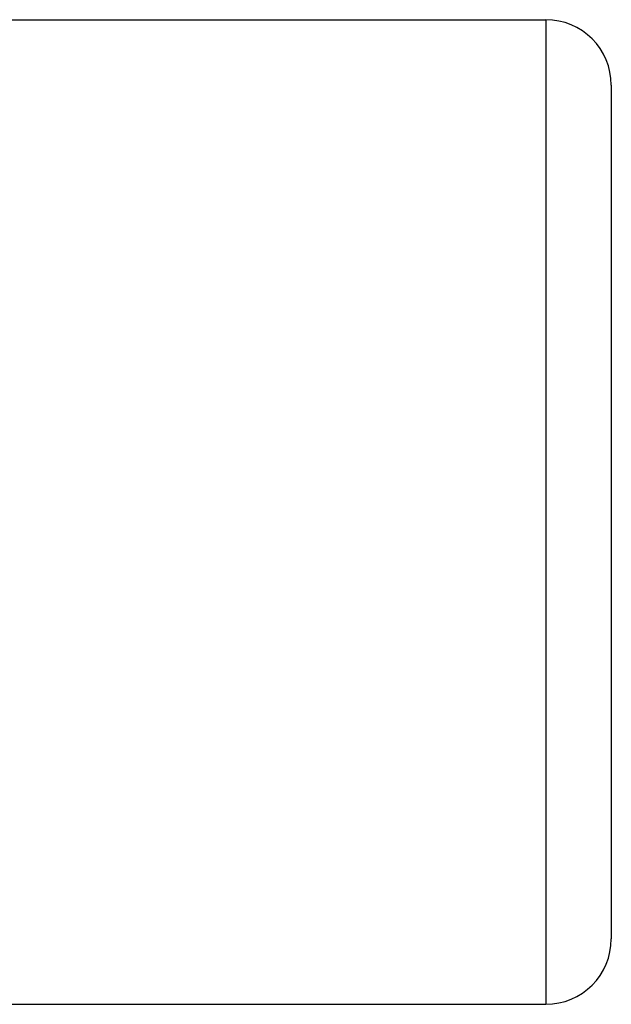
# Model space of a CAD drawing. Header units: millimetres. Extents: x 0 to 420, y 0 to 297.
# Tile 39 of 44: x 220.49 to 224.18, y 218.47 to 224.59. Entities that reach past the tile are written whole.
import ezdxf

# ---------------------------------------------------------------- set-up
doc = ezdxf.new("R2010")
doc.units = ezdxf.units.MM

msp = doc.modelspace()

# ---------------------------------------------------------------- linework, layer by layer
at = {"color": 7, "linetype": 'Continuous', "lineweight": 25}
for p, q in [((217.84799, 224.59044), (223.76846, 224.59044)), ((223.76846, 224.59044), (223.76846, 218.46583)), ((224.17676, 224.18214), (224.17676, 218.87413)), ((217.84799, 218.46583), (223.76846, 218.46583))]:
    msp.add_line(p, q, dxfattribs=at)
for centre, start, end in [((223.76846, 224.18214), 360, 90), ((223.76846, 218.87413), 270, 360)]:
    msp.add_arc(centre, 0.40831, start, end, dxfattribs=at)

doc.saveas('drawing.dxf')
